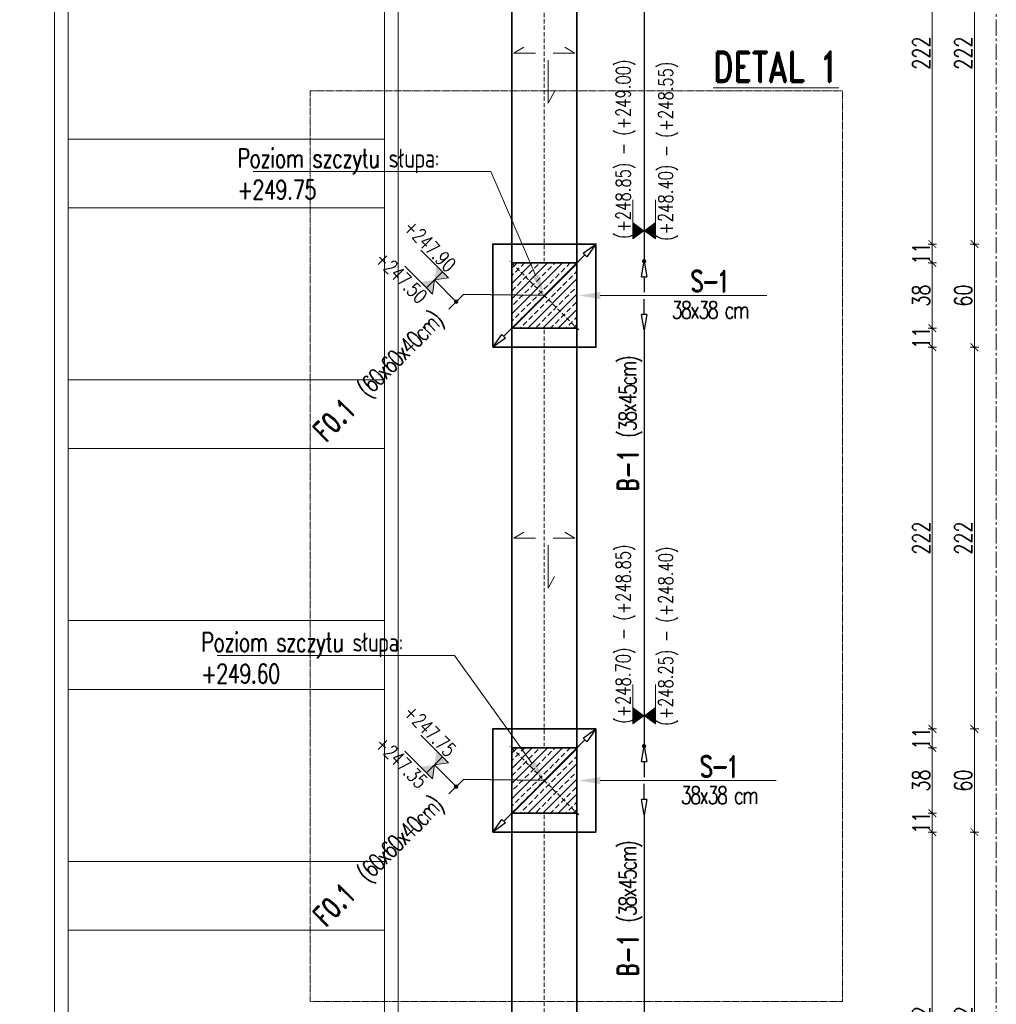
# Model space of a CAD drawing. Header units: millimetres. Extents: x -8 to 14965326, y -810 to 11054951.
# Tile 19 of 72: x 7505914 to 7506482, y 5555879 to 5556452. Entities that reach past the tile are written whole.
import ezdxf
from ezdxf import colors
from ezdxf.entities.mleader import LeaderData, LeaderLine
from ezdxf.math import Vec2, Vec3

# ---------------------------------------------------------------- set-up
doc = ezdxf.new("R2010")
doc.units = ezdxf.units.MM
doc.header["$LTSCALE"] = 0.5
doc.header["$MEASUREMENT"] = 0
doc.linetypes.add('CENTER2', pattern=[1.125, 0.75, -0.125, 0.125, -0.125])
doc.linetypes.add('KRESKOWA', pattern=[0.75, 0.5, -0.25])
doc.layers.get('0').update_dxf_attribs({"linetype": 'CONTINUOUS', "lineweight": 13})
doc.layers.get('Defpoints').update_dxf_attribs({"linetype": 'CONTINUOUS'})
for name, color, linetype, lineweight in [('_K_pozycje', 1, 'CONTINUOUS', 5), ('K_Cienkie przerywane', 252, 'KRESKOWA', 9), ('K_Fundamenty - przekrój', 40, 'CONTINUOUS', 35), ('K_Kreskowanie', 253, 'CONTINUOUS', 5), ('K_Opis', 7, 'CONTINUOUS', 9), ('K_Ściany - przekrój', 7, 'CONTINUOUS', 35), ('tkd_obszary_wykazu', 14, 'CENTER2', 9), ('tkd_wym', 1, 'CONTINUOUS', 5)]:
    doc.layers.add(name, color=color, linetype=linetype, lineweight=lineweight)
doc.styles.add('___K_OPIS_ROMAND', font='romand.shx', dxfattribs={"width": 0.75})
doc.styles.add('___K_OPIS_SIMPLEX', font='simplex.shx', dxfattribs={"width": 0.75})
doc.styles.add('tkd_txt0', font='simplex.shx', dxfattribs={"width": 0.75})
doc.dimstyles.new('opisy_wieńce', dxfattribs={"dimscale": 0.6, "dimtxt": 20, "dimasz": 25, "dimexe": 10, "dimexo": 50, "dimgap": 10, "dimtad": 0, "dimdec": 1, "dimrnd": 0.05, "dimzin": 9, "dimdsep": 46, "dimtxsty": '___K_OPIS_ROMAND', "dimblk1": 'CLOSEDBLANK', "dimblk2": 'CLOSEDBLANK', "dimsah": 1, "dimcen": 0, "dimdle": 10, "dimse1": 1, "dimse2": 1, "dimclrd": 1, "dimclre": 256, "dimclrt": 50, "dimazin": 2, "dimtm": 1e-09, "dimtfac": 1, "dimtdec": 1, "dimtmove": 2, "dimatfit": 3, "dimfxl": 1, "dimtolj": 1, "dimtzin": 0, "dimarcsym": 0})
doc.dimstyles.new('tkd_1-50cm[cm]', dxfattribs={"dimtxt": 10, "dimasz": 2.5, "dimexe": 0, "dimexo": 10, "dimgap": 1.5, "dimtad": 1, "dimdec": 1, "dimrnd": 0.5, "dimdsep": 46, "dimtxsty": 'tkd_txt0', "dimblk": 'tkd_dim_arrow', "dimcen": 0, "dimclrd": 1, "dimclre": 256, "dimclrt": 7, "dimaunit": 1, "dimadec": 0, "dimazin": 0, "dimtfac": 0.009091, "dimtdec": 1, "dimtix": 1, "dimtmove": 1, "dimatfit": 3, "dimldrblk": 'DOTSMALL', "dimfxl": 1, "dimfxlon": 1, "dimtvp": 0.02, "dimtolj": 1, "dimtzin": 9, "dimlwd": -1, "dimarcsym": 0})

# ---------------------------------------------------------------- blocks, each defined once
blk = doc.blocks.new('_ClosedBlank')
at = {"color": 0, "linetype": 'ByBlock', "lineweight": -2}
for p, q in [((-1, 0.167), (0, 0)), ((-1, 0.167), (-1, -0.167)), ((0, 0), (-1, -0.167))]:
    blk.add_line(p, q, dxfattribs=at)
blk = doc.blocks.new('*D183')
at = {"layer": '_K_pozycje', "color": 1, "lineweight": -2, "transparency": 16777216}
for p, q in [((7506242.75, 5556314.69), (7506195.48, 5556267.42)), ((7506172.07, 5556291.75), (7506163.58, 5556283.26)), ((7506219.11, 5556291.06), (7506172.07, 5556291.75))]:
    blk.add_line(p, q, dxfattribs=at)
at = {"layer": 'Defpoints', "color": 0, "transparency": 16777216}
for p in [(7506249.11, 5556321.06), (7506189.11, 5556261.06), (7506189.11, 5556261.06)]:
    blk.add_point(p, dxfattribs=at)
at = {"layer": '_K_pozycje', "color": 1, "lineweight": -2, "transparency": 16777216, "xscale": 9, "yscale": 9, "zscale": 9}
for p, rotation in [((7506249.11, 5556321.06), 44.99999988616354), ((7506189.11, 5556261.06), 224.9999998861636)]:
    blk.add_blockref('_ClosedBlank', p, dxfattribs=dict(at, rotation=rotation))
at = {"layer": '_K_pozycje', "color": 50, "transparency": 16777216, "insert": (7506123.55, 5556243.23), "char_height": 12, "attachment_point": 5, "rotation": 45, "style": '___K_OPIS_ROMAND'}
blk.add_mtext('\\A1;F0.1{\\fArial|b0|i0|c238|p34;\\H0.87497x;\\C242;   \\Fsimplex|c238;\\H0.95241x;\\T0.8;(60x60x40cm)}', dxfattribs=at)
blk = doc.blocks.new('*U40')
at = {"layer": 'K_Opis'}
h = blk.add_hatch(color=1, dxfattribs=at)
edge = h.paths.add_edge_path()
edge.add_arc((0, 0), 0.036, 360, 720)
at = {"layer": 'K_Opis', "color": 1}
blk.add_line((0, 0.511), (0, 0), dxfattribs=at)
at = {"layer": 'K_Opis'}
for points in [[(-0.188, 0.511), (-0.188, 1.022)], [(0.188, 0.511), (0.188, 1.022)], [(-0.188, 0.511), (0, 0.511), (-0.188, 0.369), (-0.188, 0.511)], [(0.188, 0.511), (0, 0.511), (0.188, 0.369), (0.188, 0.511)]]:
    blk.add_lwpolyline(points, dxfattribs=at)
for points in [[(-0.188, 0.652), (-0.188, 0.511), (0, 0.511)], [(-0.188, 0.369), (-0.188, 0.511), (0, 0.511)], [(0.188, 0.652), (0.188, 0.511), (0, 0.511)], [(0.188, 0.369), (0.188, 0.511), (0, 0.511)]]:
    blk.add_solid(points, dxfattribs=at)
at = {"layer": 'K_Opis', "style": '___K_OPIS_SIMPLEX', "width": 0.75, "flags": 8}
for tag, p in [('góra', (-0.227, 0.383)), ('dół', (0.48, 0.383))]:
    blk.add_attdef(tag, p, '', height=0.24, rotation=90, dxfattribs=at)
blk = doc.blocks.new('*D184')
at = {"layer": '_K_pozycje', "color": 1, "lineweight": -2, "transparency": 16777216}
for p, q in [((7506242.75, 5556032.69), (7506195.48, 5555985.42)), ((7506172.07, 5556009.75), (7506163.58, 5556001.26)), ((7506219.11, 5556009.06), (7506172.07, 5556009.75))]:
    blk.add_line(p, q, dxfattribs=at)
at = {"layer": 'Defpoints', "color": 0, "transparency": 16777216}
for p in [(7506249.11, 5556039.06), (7506189.11, 5555979.06), (7506189.11, 5555979.06)]:
    blk.add_point(p, dxfattribs=at)
at = {"layer": '_K_pozycje', "color": 1, "lineweight": -2, "transparency": 16777216, "xscale": 9, "yscale": 9, "zscale": 9}
for p, rotation in [((7506249.11, 5556039.06), 44.99999988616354), ((7506189.11, 5555979.06), 224.9999998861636)]:
    blk.add_blockref('_ClosedBlank', p, dxfattribs=dict(at, rotation=rotation))
at = {"layer": '_K_pozycje', "color": 50, "transparency": 16777216, "insert": (7506123.55, 5555961.23), "char_height": 12, "attachment_point": 5, "rotation": 45, "style": '___K_OPIS_ROMAND'}
blk.add_mtext('\\A1;F0.1{\\fArial|b0|i0|c238|p34;\\H0.87497x;\\C242;   \\Fsimplex|c238;\\H0.95241x;\\T0.8;(60x60x40cm)}', dxfattribs=at)
blk = doc.blocks.new('*D216')
at = {"layer": '_K_pozycje', "color": 1, "lineweight": -2, "transparency": 16777216}
for p, q in [((7506277.16, 5555998.06), (7506277.16, 5556007.06)), ((7506277.16, 5555989.06), (7506277.16, 5555747.06)), ((7506277.16, 5555738.06), (7506277.16, 5555729.06))]:
    blk.add_line(p, q, dxfattribs=at)
at = {"layer": 'Defpoints', "color": 0, "transparency": 16777216}
for p in [(7506239.11, 5555989.06), (7506239.11, 5555747.06), (7506277.16, 5555747.06)]:
    blk.add_point(p, dxfattribs=at)
at = {"layer": '_K_pozycje', "color": 1, "lineweight": -2, "transparency": 16777216, "xscale": 9, "yscale": 9, "zscale": 9}
for p, rotation in [((7506277.16, 5555989.06), 270), ((7506277.16, 5555747.06), 90)]:
    blk.add_blockref('_ClosedBlank', p, dxfattribs=dict(at, rotation=rotation))
at = {"layer": '_K_pozycje', "color": 50, "transparency": 16777216, "insert": (7506269.3, 5555934.38), "char_height": 12, "attachment_point": 5, "rotation": 90, "style": '___K_OPIS_ROMAND'}
blk.add_mtext('\\A1;B-1 {\\Fsimplex|c238;\\H0.83333x;\\T0.8;\\C242;(38x45cm)}', dxfattribs=at)
blk = doc.blocks.new('*D217')
at = {"layer": '_K_pozycje', "color": 1, "lineweight": -2, "transparency": 16777216}
for p, q in [((7506277.16, 5556280.06), (7506277.16, 5556289.06)), ((7506277.16, 5556271.06), (7506277.16, 5556029.06)), ((7506277.16, 5556020.06), (7506277.16, 5556011.06))]:
    blk.add_line(p, q, dxfattribs=at)
at = {"layer": 'Defpoints', "color": 0, "transparency": 16777216}
for p in [(7506239.11, 5556271.06), (7506239.11, 5556029.06), (7506277.16, 5556029.06)]:
    blk.add_point(p, dxfattribs=at)
at = {"layer": '_K_pozycje', "color": 1, "lineweight": -2, "transparency": 16777216, "xscale": 9, "yscale": 9, "zscale": 9}
for p, rotation in [((7506277.16, 5556271.06), 270), ((7506277.16, 5556029.06), 90)]:
    blk.add_blockref('_ClosedBlank', p, dxfattribs=dict(at, rotation=rotation))
at = {"layer": '_K_pozycje', "color": 50, "transparency": 16777216, "insert": (7506269.3, 5556216.38), "char_height": 12, "attachment_point": 5, "rotation": 90, "style": '___K_OPIS_ROMAND'}
blk.add_mtext('\\A1;B-1 {\\Fsimplex|c238;\\H0.83333x;\\T0.8;\\C242;(38x45cm)}', dxfattribs=at)
blk = doc.blocks.new('*U39')
at = {"layer": 'K_Opis'}
h = blk.add_hatch(color=1, dxfattribs=at)
edge = h.paths.add_edge_path()
edge.add_arc((0, 0), 0.036, 0, 360, ccw=False)
at = {"layer": 'K_Opis', "color": 1}
blk.add_line((0, -0.511), (0, 0), dxfattribs=at)
at = {"layer": 'K_Opis'}
for points in [[(-0.188, -0.511), (0, -0.511), (-0.188, -0.369), (-0.188, -0.511)], [(0.188, -0.511), (0, -0.511), (0.188, -0.369), (0.188, -0.511)], [(-0.188, -0.511), (-0.188, -1.022)], [(0.188, -0.511), (0.188, -1.022)]]:
    blk.add_lwpolyline(points, dxfattribs=at)
for points in [[(-0.188, -0.369), (-0.188, -0.511), (0, -0.511)], [(0.188, -0.369), (0.188, -0.511), (0, -0.511)], [(-0.188, -0.652), (-0.188, -0.511), (0, -0.511)], [(0.188, -0.652), (0.188, -0.511), (0, -0.511)]]:
    blk.add_solid(points, dxfattribs=at)
at = {"layer": 'K_Opis', "style": '___K_OPIS_SIMPLEX', "width": 0.75, "flags": 8}
for tag, p in [('dół', (0.48, -0.777)), ('góra', (-0.227, -0.923))]:
    blk.add_attdef(tag, p, '', height=0.24, rotation=90, dxfattribs=at)
blk = doc.blocks.new('*D218')
at = {"layer": '_K_pozycje', "color": 1, "lineweight": -2, "transparency": 16777216}
for p, q in [((7506277.16, 5556562.06), (7506277.16, 5556571.06)), ((7506277.16, 5556553.06), (7506277.16, 5556311.06)), ((7506277.16, 5556302.06), (7506277.16, 5556293.06))]:
    blk.add_line(p, q, dxfattribs=at)
at = {"layer": 'Defpoints', "color": 0, "transparency": 16777216}
for p in [(7506239.11, 5556553.06), (7506239.11, 5556311.06), (7506277.16, 5556311.06)]:
    blk.add_point(p, dxfattribs=at)
at = {"layer": '_K_pozycje', "color": 1, "lineweight": -2, "transparency": 16777216, "xscale": 9, "yscale": 9, "zscale": 9}
for p, rotation in [((7506277.16, 5556553.06), 270), ((7506277.16, 5556311.06), 90)]:
    blk.add_blockref('_ClosedBlank', p, dxfattribs=dict(at, rotation=rotation))
at = {"layer": '_K_pozycje', "color": 50, "transparency": 16777216, "insert": (7506269.3, 5556498.38), "char_height": 12, "attachment_point": 5, "rotation": 90, "style": '___K_OPIS_ROMAND'}
blk.add_mtext('\\A1;B-1 {\\Fsimplex|c238;\\H0.83333x;\\T0.8;\\C242;(38x45cm)}', dxfattribs=at)
blk = doc.blocks.new('tkd_dim_arrow')
for p, q in [((-1, 0), (1, 0)), ((0, -1), (0, 1))]:
    blk.add_line(p, q)
at = {"const_width": 0.2}
blk.add_lwpolyline([(-0.9, -0.9), (0.9, 0.9)], dxfattribs=at)
blk = doc.blocks.new('*D282')
at = {"layer": 'Defpoints', "color": 0, "transparency": 16777216}
for p in [(7506249.11, 5556543.06), (7506249.11, 5556321.06), (7506469.31, 5556321.06)]:
    blk.add_point(p, dxfattribs=at)
at = {"layer": 'tkd_wym', "lineweight": -2, "transparency": 16777216}
for p, q in [((7506468.31, 5556543.06), (7506469.31, 5556543.06)), ((7506468.31, 5556321.06), (7506469.31, 5556321.06))]:
    blk.add_line(p, q, dxfattribs=at)
at = {"layer": 'tkd_wym', "color": 1, "transparency": 16777216}
blk.add_line((7506469.31, 5556540.56), (7506469.31, 5556323.56), dxfattribs=at)
at = {"layer": 'tkd_wym', "color": 1, "transparency": 16777216, "xscale": 2.5, "yscale": 2.5, "zscale": 2.5}
for p, rotation in [((7506469.31, 5556543.06), 90), ((7506469.31, 5556321.06), 270)]:
    blk.add_blockref('tkd_dim_arrow', p, dxfattribs=dict(at, rotation=rotation))
at = {"layer": 'tkd_wym', "color": 7, "transparency": 16777216, "insert": (7506462.81, 5556432.06), "char_height": 10, "attachment_point": 5, "rotation": 90, "style": 'tkd_txt0'}
blk.add_mtext('\\A1;222', dxfattribs=at)
blk = doc.blocks.new('_DotSmall')
blk = doc.blocks.new('*D283')
at = {"layer": 'Defpoints', "color": 0, "transparency": 16777216}
for p in [(7506249.11, 5556321.06), (7506249.11, 5556261.06), (7506469.31, 5556261.06)]:
    blk.add_point(p, dxfattribs=at)
at = {"layer": 'tkd_wym', "lineweight": -2, "transparency": 16777216}
for p, q in [((7506468.31, 5556321.06), (7506469.31, 5556321.06)), ((7506468.31, 5556261.06), (7506469.31, 5556261.06))]:
    blk.add_line(p, q, dxfattribs=at)
at = {"layer": 'tkd_wym', "color": 1, "transparency": 16777216}
blk.add_line((7506469.31, 5556318.56), (7506469.31, 5556263.56), dxfattribs=at)
at = {"layer": 'tkd_wym', "color": 1, "transparency": 16777216, "xscale": 2.5, "yscale": 2.5, "zscale": 2.5}
for p, rotation in [((7506469.31, 5556321.06), 90), ((7506469.31, 5556261.06), 270)]:
    blk.add_blockref('tkd_dim_arrow', p, dxfattribs=dict(at, rotation=rotation))
at = {"layer": 'tkd_wym', "color": 7, "transparency": 16777216, "insert": (7506462.81, 5556291.06), "char_height": 10, "attachment_point": 5, "rotation": 90, "style": 'tkd_txt0'}
blk.add_mtext('\\A1;60', dxfattribs=at)
blk = doc.blocks.new('*D284')
at = {"layer": 'Defpoints', "color": 0, "transparency": 16777216}
for p in [(7506249.11, 5556261.06), (7506249.11, 5556039.06), (7506469.31, 5556039.06)]:
    blk.add_point(p, dxfattribs=at)
at = {"layer": 'tkd_wym', "lineweight": -2, "transparency": 16777216}
for p, q in [((7506468.31, 5556261.06), (7506469.31, 5556261.06)), ((7506468.31, 5556039.06), (7506469.31, 5556039.06))]:
    blk.add_line(p, q, dxfattribs=at)
at = {"layer": 'tkd_wym', "color": 1, "transparency": 16777216}
blk.add_line((7506469.31, 5556258.56), (7506469.31, 5556041.56), dxfattribs=at)
at = {"layer": 'tkd_wym', "color": 1, "transparency": 16777216, "xscale": 2.5, "yscale": 2.5, "zscale": 2.5}
for p, rotation in [((7506469.31, 5556261.06), 90), ((7506469.31, 5556039.06), 270)]:
    blk.add_blockref('tkd_dim_arrow', p, dxfattribs=dict(at, rotation=rotation))
at = {"layer": 'tkd_wym', "color": 7, "transparency": 16777216, "insert": (7506462.81, 5556150.06), "char_height": 10, "attachment_point": 5, "rotation": 90, "style": 'tkd_txt0'}
blk.add_mtext('\\A1;222', dxfattribs=at)
blk = doc.blocks.new('*D285')
at = {"layer": 'Defpoints', "color": 0, "transparency": 16777216}
for p in [(7506249.11, 5556039.06), (7506249.11, 5555979.06), (7506469.31, 5555979.06)]:
    blk.add_point(p, dxfattribs=at)
at = {"layer": 'tkd_wym', "lineweight": -2, "transparency": 16777216}
for p, q in [((7506468.31, 5556039.06), (7506469.31, 5556039.06)), ((7506468.31, 5555979.06), (7506469.31, 5555979.06))]:
    blk.add_line(p, q, dxfattribs=at)
at = {"layer": 'tkd_wym', "color": 1, "transparency": 16777216}
blk.add_line((7506469.31, 5556036.56), (7506469.31, 5555981.56), dxfattribs=at)
at = {"layer": 'tkd_wym', "color": 1, "transparency": 16777216, "xscale": 2.5, "yscale": 2.5, "zscale": 2.5}
for p, rotation in [((7506469.31, 5556039.06), 90), ((7506469.31, 5555979.06), 270)]:
    blk.add_blockref('tkd_dim_arrow', p, dxfattribs=dict(at, rotation=rotation))
at = {"layer": 'tkd_wym', "color": 7, "transparency": 16777216, "insert": (7506462.81, 5556009.06), "char_height": 10, "attachment_point": 5, "rotation": 90, "style": 'tkd_txt0'}
blk.add_mtext('\\A1;60', dxfattribs=at)
blk = doc.blocks.new('*D286')
at = {"layer": 'Defpoints', "color": 0, "transparency": 16777216}
for p in [(7506249.11, 5555979.06), (7506249.11, 5555757.06), (7506469.31, 5555757.06)]:
    blk.add_point(p, dxfattribs=at)
at = {"layer": 'tkd_wym', "lineweight": -2, "transparency": 16777216}
for p, q in [((7506468.31, 5555979.06), (7506469.31, 5555979.06)), ((7506468.31, 5555757.06), (7506469.31, 5555757.06))]:
    blk.add_line(p, q, dxfattribs=at)
at = {"layer": 'tkd_wym', "color": 1, "transparency": 16777216}
blk.add_line((7506469.31, 5555976.56), (7506469.31, 5555759.56), dxfattribs=at)
at = {"layer": 'tkd_wym', "color": 1, "transparency": 16777216, "xscale": 2.5, "yscale": 2.5, "zscale": 2.5}
for p, rotation in [((7506469.31, 5555979.06), 90), ((7506469.31, 5555757.06), 270)]:
    blk.add_blockref('tkd_dim_arrow', p, dxfattribs=dict(at, rotation=rotation))
at = {"layer": 'tkd_wym', "color": 7, "transparency": 16777216, "insert": (7506462.81, 5555868.06), "char_height": 10, "attachment_point": 5, "rotation": 90, "style": 'tkd_txt0'}
blk.add_mtext('\\A1;222', dxfattribs=at)
blk = doc.blocks.new('*D423')
at = {"layer": 'Defpoints', "color": 0, "transparency": 16777216}
for p in [(7506229.99, 5556543.06), (7506229.99, 5556321.06), (7506444.83, 5556321.06)]:
    blk.add_point(p, dxfattribs=at)
at = {"layer": 'tkd_wym', "lineweight": -2, "transparency": 16777216}
for p, q in [((7506443.83, 5556543.06), (7506444.83, 5556543.06)), ((7506443.83, 5556321.06), (7506444.83, 5556321.06))]:
    blk.add_line(p, q, dxfattribs=at)
at = {"layer": 'tkd_wym', "color": 1, "transparency": 16777216}
blk.add_line((7506444.83, 5556540.56), (7506444.83, 5556323.56), dxfattribs=at)
at = {"layer": 'tkd_wym', "color": 1, "transparency": 16777216, "xscale": 2.5, "yscale": 2.5, "zscale": 2.5}
for p, rotation in [((7506444.83, 5556543.06), 90), ((7506444.83, 5556321.06), 270)]:
    blk.add_blockref('tkd_dim_arrow', p, dxfattribs=dict(at, rotation=rotation))
at = {"layer": 'tkd_wym', "color": 7, "transparency": 16777216, "insert": (7506438.33, 5556432.06), "char_height": 10, "attachment_point": 5, "rotation": 90, "style": 'tkd_txt0'}
blk.add_mtext('\\A1;222', dxfattribs=at)
blk = doc.blocks.new('*D424')
at = {"layer": 'Defpoints', "color": 0, "transparency": 16777216}
for p in [(7506229.99, 5556321.06), (7506229.99, 5556310.06), (7506444.83, 5556310.06)]:
    blk.add_point(p, dxfattribs=at)
at = {"layer": 'tkd_wym', "lineweight": -2, "transparency": 16777216}
for p, q in [((7506443.83, 5556321.06), (7506444.83, 5556321.06)), ((7506443.83, 5556310.06), (7506444.83, 5556310.06))]:
    blk.add_line(p, q, dxfattribs=at)
at = {"layer": 'tkd_wym', "color": 1, "transparency": 16777216}
blk.add_line((7506444.83, 5556318.56), (7506444.83, 5556312.56), dxfattribs=at)
at = {"layer": 'tkd_wym', "color": 1, "transparency": 16777216, "xscale": 2.5, "yscale": 2.5, "zscale": 2.5}
for p, rotation in [((7506444.83, 5556321.06), 90), ((7506444.83, 5556310.06), 270)]:
    blk.add_blockref('tkd_dim_arrow', p, dxfattribs=dict(at, rotation=rotation))
at = {"layer": 'tkd_wym', "color": 7, "transparency": 16777216, "insert": (7506438.33, 5556315.56), "char_height": 10, "attachment_point": 5, "rotation": 90, "style": 'tkd_txt0'}
blk.add_mtext('\\A1;11', dxfattribs=at)
blk = doc.blocks.new('*D425')
at = {"layer": 'Defpoints', "color": 0, "transparency": 16777216}
for p in [(7506229.99, 5556310.06), (7506229.99, 5556272.06), (7506444.83, 5556272.06)]:
    blk.add_point(p, dxfattribs=at)
at = {"layer": 'tkd_wym', "lineweight": -2, "transparency": 16777216}
for p, q in [((7506443.83, 5556310.06), (7506444.83, 5556310.06)), ((7506443.83, 5556272.06), (7506444.83, 5556272.06))]:
    blk.add_line(p, q, dxfattribs=at)
at = {"layer": 'tkd_wym', "color": 1, "transparency": 16777216}
blk.add_line((7506444.83, 5556307.56), (7506444.83, 5556274.56), dxfattribs=at)
at = {"layer": 'tkd_wym', "color": 1, "transparency": 16777216, "xscale": 2.5, "yscale": 2.5, "zscale": 2.5}
for p, rotation in [((7506444.83, 5556310.06), 90), ((7506444.83, 5556272.06), 270)]:
    blk.add_blockref('tkd_dim_arrow', p, dxfattribs=dict(at, rotation=rotation))
at = {"layer": 'tkd_wym', "color": 7, "transparency": 16777216, "insert": (7506438.33, 5556291.06), "char_height": 10, "attachment_point": 5, "rotation": 90, "style": 'tkd_txt0'}
blk.add_mtext('\\A1;38', dxfattribs=at)
blk = doc.blocks.new('*D426')
at = {"layer": 'Defpoints', "color": 0, "transparency": 16777216}
for p in [(7506229.99, 5556272.06), (7506229.99, 5556261.06), (7506444.83, 5556261.06)]:
    blk.add_point(p, dxfattribs=at)
at = {"layer": 'tkd_wym', "lineweight": -2, "transparency": 16777216}
for p, q in [((7506443.83, 5556272.06), (7506444.83, 5556272.06)), ((7506443.83, 5556261.06), (7506444.83, 5556261.06))]:
    blk.add_line(p, q, dxfattribs=at)
at = {"layer": 'tkd_wym', "color": 1, "transparency": 16777216}
blk.add_line((7506444.83, 5556269.56), (7506444.83, 5556263.56), dxfattribs=at)
at = {"layer": 'tkd_wym', "color": 1, "transparency": 16777216, "xscale": 2.5, "yscale": 2.5, "zscale": 2.5}
for p, rotation in [((7506444.83, 5556272.06), 90), ((7506444.83, 5556261.06), 270)]:
    blk.add_blockref('tkd_dim_arrow', p, dxfattribs=dict(at, rotation=rotation))
at = {"layer": 'tkd_wym', "color": 7, "transparency": 16777216, "insert": (7506438.33, 5556266.56), "char_height": 10, "attachment_point": 5, "rotation": 90, "style": 'tkd_txt0'}
blk.add_mtext('\\A1;11', dxfattribs=at)
blk = doc.blocks.new('*D427')
at = {"layer": 'Defpoints', "color": 0, "transparency": 16777216}
for p in [(7506229.99, 5556261.06), (7506229.99, 5556039.06), (7506444.83, 5556039.06)]:
    blk.add_point(p, dxfattribs=at)
at = {"layer": 'tkd_wym', "lineweight": -2, "transparency": 16777216}
for p, q in [((7506443.83, 5556261.06), (7506444.83, 5556261.06)), ((7506443.83, 5556039.06), (7506444.83, 5556039.06))]:
    blk.add_line(p, q, dxfattribs=at)
at = {"layer": 'tkd_wym', "color": 1, "transparency": 16777216}
blk.add_line((7506444.83, 5556258.56), (7506444.83, 5556041.56), dxfattribs=at)
at = {"layer": 'tkd_wym', "color": 1, "transparency": 16777216, "xscale": 2.5, "yscale": 2.5, "zscale": 2.5}
for p, rotation in [((7506444.83, 5556261.06), 90), ((7506444.83, 5556039.06), 270)]:
    blk.add_blockref('tkd_dim_arrow', p, dxfattribs=dict(at, rotation=rotation))
at = {"layer": 'tkd_wym', "color": 7, "transparency": 16777216, "insert": (7506438.33, 5556150.06), "char_height": 10, "attachment_point": 5, "rotation": 90, "style": 'tkd_txt0'}
blk.add_mtext('\\A1;222', dxfattribs=at)
blk = doc.blocks.new('*D428')
at = {"layer": 'Defpoints', "color": 0, "transparency": 16777216}
for p in [(7506229.99, 5556039.06), (7506230.78, 5556028.06), (7506444.83, 5556028.06)]:
    blk.add_point(p, dxfattribs=at)
at = {"layer": 'tkd_wym', "lineweight": -2, "transparency": 16777216}
for p, q in [((7506443.83, 5556039.06), (7506444.83, 5556039.06)), ((7506443.83, 5556028.06), (7506444.83, 5556028.06))]:
    blk.add_line(p, q, dxfattribs=at)
at = {"layer": 'tkd_wym', "color": 1, "transparency": 16777216}
blk.add_line((7506444.83, 5556036.56), (7506444.83, 5556030.56), dxfattribs=at)
at = {"layer": 'tkd_wym', "color": 1, "transparency": 16777216, "xscale": 2.5, "yscale": 2.5, "zscale": 2.5}
for p, rotation in [((7506444.83, 5556039.06), 90), ((7506444.83, 5556028.06), 270)]:
    blk.add_blockref('tkd_dim_arrow', p, dxfattribs=dict(at, rotation=rotation))
at = {"layer": 'tkd_wym', "color": 7, "transparency": 16777216, "insert": (7506438.33, 5556033.56), "char_height": 10, "attachment_point": 5, "rotation": 90, "style": 'tkd_txt0'}
blk.add_mtext('\\A1;11', dxfattribs=at)
blk = doc.blocks.new('*D429')
at = {"layer": 'Defpoints', "color": 0, "transparency": 16777216}
for p in [(7506230.78, 5556028.06), (7506228.88, 5555990.06), (7506444.83, 5555990.06)]:
    blk.add_point(p, dxfattribs=at)
at = {"layer": 'tkd_wym', "lineweight": -2, "transparency": 16777216}
for p, q in [((7506443.83, 5556028.06), (7506444.83, 5556028.06)), ((7506443.83, 5555990.06), (7506444.83, 5555990.06))]:
    blk.add_line(p, q, dxfattribs=at)
at = {"layer": 'tkd_wym', "color": 1, "transparency": 16777216}
blk.add_line((7506444.83, 5556025.56), (7506444.83, 5555992.56), dxfattribs=at)
at = {"layer": 'tkd_wym', "color": 1, "transparency": 16777216, "xscale": 2.5, "yscale": 2.5, "zscale": 2.5}
for p, rotation in [((7506444.83, 5556028.06), 90), ((7506444.83, 5555990.06), 270)]:
    blk.add_blockref('tkd_dim_arrow', p, dxfattribs=dict(at, rotation=rotation))
at = {"layer": 'tkd_wym', "color": 7, "transparency": 16777216, "insert": (7506438.33, 5556009.06), "char_height": 10, "attachment_point": 5, "rotation": 90, "style": 'tkd_txt0'}
blk.add_mtext('\\A1;38', dxfattribs=at)
blk = doc.blocks.new('*D430')
at = {"layer": 'Defpoints', "color": 0, "transparency": 16777216}
for p in [(7506228.88, 5555990.06), (7506230.84, 5555979.06), (7506444.83, 5555979.06)]:
    blk.add_point(p, dxfattribs=at)
at = {"layer": 'tkd_wym', "lineweight": -2, "transparency": 16777216}
for p, q in [((7506443.83, 5555990.06), (7506444.83, 5555990.06)), ((7506443.83, 5555979.06), (7506444.83, 5555979.06))]:
    blk.add_line(p, q, dxfattribs=at)
at = {"layer": 'tkd_wym', "color": 1, "transparency": 16777216}
blk.add_line((7506444.83, 5555987.56), (7506444.83, 5555981.56), dxfattribs=at)
at = {"layer": 'tkd_wym', "color": 1, "transparency": 16777216, "xscale": 2.5, "yscale": 2.5, "zscale": 2.5}
for p, rotation in [((7506444.83, 5555990.06), 90), ((7506444.83, 5555979.06), 270)]:
    blk.add_blockref('tkd_dim_arrow', p, dxfattribs=dict(at, rotation=rotation))
at = {"layer": 'tkd_wym', "color": 7, "transparency": 16777216, "insert": (7506438.33, 5555984.56), "char_height": 10, "attachment_point": 5, "rotation": 90, "style": 'tkd_txt0'}
blk.add_mtext('\\A1;11', dxfattribs=at)
blk = doc.blocks.new('*D431')
at = {"layer": 'Defpoints', "color": 0, "transparency": 16777216}
for p in [(7506230.84, 5555979.06), (7506226.35, 5555757.06), (7506444.83, 5555757.06)]:
    blk.add_point(p, dxfattribs=at)
at = {"layer": 'tkd_wym', "lineweight": -2, "transparency": 16777216}
for p, q in [((7506443.83, 5555979.06), (7506444.83, 5555979.06)), ((7506443.83, 5555757.06), (7506444.83, 5555757.06))]:
    blk.add_line(p, q, dxfattribs=at)
at = {"layer": 'tkd_wym', "color": 1, "transparency": 16777216}
blk.add_line((7506444.83, 5555976.56), (7506444.83, 5555759.56), dxfattribs=at)
at = {"layer": 'tkd_wym', "color": 1, "transparency": 16777216, "xscale": 2.5, "yscale": 2.5, "zscale": 2.5}
for p, rotation in [((7506444.83, 5555979.06), 90), ((7506444.83, 5555757.06), 270)]:
    blk.add_blockref('tkd_dim_arrow', p, dxfattribs=dict(at, rotation=rotation))
at = {"layer": 'tkd_wym', "color": 7, "transparency": 16777216, "insert": (7506438.33, 5555868.06), "char_height": 10, "attachment_point": 5, "rotation": 90, "style": 'tkd_txt0'}
blk.add_mtext('\\A1;222', dxfattribs=at)

msp = doc.modelspace()

# ---------------------------------------------------------------- hatches: boundary and pattern name
at = {"layer": 'K_Kreskowanie'}
h = msp.add_hatch(dxfattribs=at)
h.set_pattern_fill('ANSI33', color=256, scale=25)
h.set_pattern_definition([(45, (2327.7154, -2014.1795), (-4.4194173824, 4.4194173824), []), (45, (2332.135, -2014.1795), (-4.4194173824, 4.4194173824), [3.125, -1.5625])])
h.paths.add_polyline_path([(7506200.1116, 5556272.0558), (7506238.1116, 5556272.0558), (7506238.1116, 5556310.0558), (7506200.1116, 5556310.0558)])
h = msp.add_hatch(dxfattribs=at)
h.set_pattern_fill('ANSI33', color=256, scale=25)
h.set_pattern_definition([(45, (2327.7154, -2296.1795), (-4.4194173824, 4.4194173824), []), (45, (2332.135, -2296.1795), (-4.4194173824, 4.4194173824), [3.125, -1.5625])])
h.paths.add_polyline_path([(7506200.1116, 5555990.0558), (7506238.1116, 5555990.0558), (7506238.1116, 5556028.0558), (7506200.1116, 5556028.0558)])

# ---------------------------------------------------------------- linework, layer by layer
at = {"layer": 'K_Cienkie przerywane', "linetype": 'KRESKOWA', "ltscale": 10}
for p, q in [((7506219.1116, 5556553.0558), (7506219.1116, 5556311.0558)), ((7506239.1116, 5556311.0558), (7506199.1116, 5556271.0558)), ((7506239.1116, 5556271.0558), (7506199.1116, 5556311.0558)), ((7506219.1116, 5556271.0558), (7506219.1116, 5556029.0558)), ((7506239.1116, 5556029.0558), (7506199.1116, 5555989.0558)), ((7506239.1116, 5555989.0558), (7506199.1116, 5556029.0558)), ((7506219.1116, 5555989.0558), (7506219.1116, 5555747.0558))]:
    msp.add_line(p, q, dxfattribs=at)
at = {"layer": 'K_Cienkie przerywane', "ltscale": 2}
msp.add_lwpolyline([(7506082.9179, 5556410.1939), (7506392.5528, 5556410.1939), (7506392.5528, 5555880.6373), (7506082.9179, 5555880.6373)], close=True, dxfattribs=at)
at = {"layer": 'K_Fundamenty - przekrój'}
for points in [[(7506189.1116, 5556261.0557), (7506189.1116, 5556321.0557), (7506249.1116, 5556321.0557), (7506249.1116, 5556261.0557)], [(7506189.1116, 5555979.0557), (7506189.1116, 5556039.0557), (7506249.1116, 5556039.0557), (7506249.1116, 5555979.0557)]]:
    msp.add_lwpolyline(points, close=True, dxfattribs=at)
at = {"layer": 'K_Kreskowanie', "color": 253}
for p, q in [((7505942.1116, 5556382.0558), (7506126.1116, 5556382.0558)), ((7505942.1116, 5556342.0558), (7506126.1116, 5556342.0558)), ((7505942.1116, 5556242.0558), (7506126.1116, 5556242.0558)), ((7505942.1116, 5556202.0558), (7506126.1116, 5556202.0558)), ((7505942.1116, 5556102.0558), (7506126.1116, 5556102.0558)), ((7505942.1116, 5556062.0558), (7506126.1116, 5556062.0558)), ((7505942.1116, 5555962.0558), (7506126.1116, 5555962.0558)), ((7505942.1116, 5555922.0558), (7506126.1116, 5555922.0558))]:
    msp.add_line(p, q, dxfattribs=at)
at = {"layer": 'K_Kreskowanie', "color": 253, "flags": 128}
for points in [[(7505934.1116, 5555682.0558), (7505934.1116, 5557182.0558), (7506134.1116, 5557182.0558), (7506134.1116, 5555682.0558)], [(7505942.1116, 5555690.0558), (7505942.1116, 5557174.0558), (7506126.1116, 5557174.0558), (7506126.1116, 5555690.0558)]]:
    msp.add_lwpolyline(points, close=True, dxfattribs=at)
at = {"layer": 'K_Opis'}
for points in [[(7506213.8869, 5556432.0558), (7506201.3484, 5556432.0558), (7506207.1373, 5556435.5392)], [(7506224.3363, 5556432.0558), (7506236.8748, 5556432.0558), (7506231.086, 5556435.5392)], [(7506221.2778, 5556427.9593), (7506221.2778, 5556402.9593), (7506225.0966, 5556409.7997)], [(7506213.8869, 5556150.0558), (7506201.3484, 5556150.0558), (7506207.1373, 5556153.5392)], [(7506224.3363, 5556150.0558), (7506236.8748, 5556150.0558), (7506231.086, 5556153.5392)], [(7506221.2778, 5556145.9593), (7506221.2778, 5556120.9593), (7506225.0966, 5556127.7997)]]:
    msp.add_lwpolyline(points, dxfattribs=at)
at = {"layer": 'K_Ściany - przekrój', "linetype": 'Continuous', "ltscale": 2.5}
for p, q in [((7506200.1116, 5556554.0558), (7506200.1116, 5556310.0558)), ((7506238.1116, 5556554.0558), (7506238.1116, 5556310.0558)), ((7506200.1116, 5556272.0558), (7506200.1116, 5556028.0558)), ((7506238.1116, 5556272.0558), (7506238.1116, 5556028.0558)), ((7506200.1116, 5555990.0558), (7506200.1116, 5555746.0558)), ((7506238.1116, 5555990.0558), (7506238.1116, 5555746.0558))]:
    msp.add_line(p, q, dxfattribs=at)
for points in [[(7506200.1116, 5556310.0558), (7506238.1116, 5556310.0558), (7506238.1116, 5556272.0558), (7506200.1116, 5556272.0558)], [(7506200.1116, 5556028.0558), (7506238.1116, 5556028.0558), (7506238.1116, 5555990.0558), (7506200.1116, 5555990.0558)]]:
    msp.add_lwpolyline(points, close=True, dxfattribs=at)
at = {"layer": 'tkd_obszary_wykazu', "ltscale": 25}
msp.add_lwpolyline([(7503716.8376, 5559109.3854), (7506482.0527, 5559109.3854), (7506482.0527, 5554949.5308), (7503716.8376, 5554949.5308)], close=True, dxfattribs=at)

# ---------------------------------------------------------------- block references
ref = msp.add_blockref('*U39', (7506277.1606, 5556311.0557), dxfattribs=dict(xscale=-35, yscale=35, zscale=35, rotation=180.0000074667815))
ref.add_attrib('góra', '(+248.85) - (+249.00)', (7506269.2039, 5556324.1612), dxfattribs={"layer": 'K_Opis', "height": 8.4, "rotation": 90.000007, "style": '___K_OPIS_SIMPLEX', "width": 0.75, "flags": 8})
ref.add_attrib('dół', '(+248.40) - (+248.55)', (7506293.9432, 5556322.9612), dxfattribs={"layer": 'K_Opis', "height": 8.4, "rotation": 90.000007, "style": '___K_OPIS_SIMPLEX', "width": 0.75, "flags": 8})
ref = msp.add_blockref('*U40', (7506167.8255, 5556287.5062), dxfattribs=dict(xscale=-35, yscale=35, zscale=35, rotation=45.00000736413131))
ref.add_attrib('góra', '+247.90', (7506136.6075, 5556329.9765), dxfattribs={"layer": 'K_Opis', "height": 8.4, "rotation": 315.000007, "style": '___K_OPIS_SIMPLEX', "width": 0.75, "flags": 8})
ref.add_attrib('dół', '+247.50', (7506119.9628, 5556311.6347), dxfattribs={"layer": 'K_Opis', "height": 8.4, "rotation": 315.000007, "style": '___K_OPIS_SIMPLEX', "width": 0.75, "flags": 8})
ref = msp.add_blockref('*U39', (7506277.1606, 5556029.0557), dxfattribs=dict(xscale=-35, yscale=35, zscale=35, rotation=180.0000074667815))
ref.add_attrib('góra', '(+248.70) - (+248.85)', (7506269.2039, 5556042.1612), dxfattribs={"layer": 'K_Opis', "height": 8.4, "rotation": 90.000007, "style": '___K_OPIS_SIMPLEX', "width": 0.75, "flags": 8})
ref.add_attrib('dół', '(+248.25) - (+248.40)', (7506293.9432, 5556040.9612), dxfattribs={"layer": 'K_Opis', "height": 8.4, "rotation": 90.000007, "style": '___K_OPIS_SIMPLEX', "width": 0.75, "flags": 8})
ref = msp.add_blockref('*U40', (7506167.8255, 5556005.5062), dxfattribs=dict(xscale=-35, yscale=35, zscale=35, rotation=45.00000736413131))
ref.add_attrib('góra', '+247.75', (7506136.6075, 5556047.9765), dxfattribs={"layer": 'K_Opis', "height": 8.4, "rotation": 315.000007, "style": '___K_OPIS_SIMPLEX', "width": 0.75, "flags": 8})
ref.add_attrib('dół', '+247.35', (7506119.9628, 5556029.6347), dxfattribs={"layer": 'K_Opis', "height": 8.4, "rotation": 315.000007, "style": '___K_OPIS_SIMPLEX', "width": 0.75, "flags": 8})

# ---------------------------------------------------------------- texts
at = {"layer": 'K_Opis', "insert": (7506353.9191, 5556424.1488), "char_height": 17.5, "attachment_point": 5, "style": '___K_OPIS_ROMAND'}
msp.add_mtext_dynamic_manual_height_columns('{\\L\\C2;DETAL 1}', width=91.860694, gutter_width=12.5, heights=[0], dxfattribs=at)

# ---------------------------------------------------------------- dimensions: what is measured, and where the dimension line sits
at = {"layer": '_K_pozycje'}
for base, p1, p2, angle, text, override, picture, middle in [((7506277.1606, 5556311.0557), (7506239.1116, 5556553.0557), (7506239.1116, 5556311.0557), 270, 'B-1 {\\Fsimplex|c238;\\H0.83333x;\\T0.8;\\C242;(38x45cm)}', {"dimasz": 15}, '*D218', (7506269.2988, 5556498.3808)), ((7506189.1116, 5556261.0557), (7506249.1116, 5556321.0557), (7506189.1116, 5556261.0557), 225, 'F0.1{\\fArial|b0|i0|c238|p34;\\H0.87497x;\\C242;   \\Fsimplex|c238;\\H0.95241x;\\T0.8;(60x60x40cm)}', {"dimasz": 15, "dimtmove": 1}, '*D183', (7506159.3402, 5556279.0209)), ((7506277.1606, 5556029.0557), (7506239.1116, 5556271.0557), (7506239.1116, 5556029.0557), 270, 'B-1 {\\Fsimplex|c238;\\H0.83333x;\\T0.8;\\C242;(38x45cm)}', {"dimasz": 15}, '*D217', (7506269.2988, 5556216.3808)), ((7506189.1116, 5555979.0557), (7506249.1116, 5556039.0557), (7506189.1116, 5555979.0557), 225, 'F0.1{\\fArial|b0|i0|c238|p34;\\H0.87497x;\\C242;   \\Fsimplex|c238;\\H0.95241x;\\T0.8;(60x60x40cm)}', {"dimasz": 15, "dimtmove": 1}, '*D184', (7506159.3402, 5555997.0209)), ((7506277.1606, 5555747.0557), (7506239.1116, 5555989.0557), (7506239.1116, 5555747.0557), 270, 'B-1 {\\Fsimplex|c238;\\H0.83333x;\\T0.8;\\C242;(38x45cm)}', {"dimasz": 15}, '*D216', (7506269.2988, 5555934.3808))]:
    dim = msp.add_linear_dim(base=base, p1=p1, p2=p2, angle=angle, text=text, dimstyle='opisy_wieńce', override=override, dxfattribs=at)
    dim.commit()
    dim.dimension.update_dxf_attribs({"geometry": picture, "text_midpoint": middle, "dimtype": 161})
at = {"layer": 'tkd_wym'}
for base, p1, p2, picture, middle in [((7506444.8349, 5556321.0557), (7506229.9898, 5556543.0557), (7506229.9898, 5556321.0557), '*D423', (7506438.3349, 5556432.0557)), ((7506469.3079, 5556321.0557), (7506249.1116, 5556543.0557), (7506249.1116, 5556321.0557), '*D282', (7506462.8079, 5556432.0557)), ((7506444.8349, 5556310.0558), (7506229.9898, 5556321.0557), (7506229.9898, 5556310.0558), '*D424', (7506438.3349, 5556315.5557)), ((7506469.3079, 5556261.0557), (7506249.1116, 5556321.0557), (7506249.1116, 5556261.0557), '*D283', (7506462.8079, 5556291.0557)), ((7506444.8349, 5556272.0558), (7506229.9898, 5556310.0558), (7506229.9898, 5556272.0558), '*D425', (7506438.3349, 5556291.0558)), ((7506444.8349, 5556261.0557), (7506229.9898, 5556272.0558), (7506229.9898, 5556261.0557), '*D426', (7506438.3349, 5556266.5557)), ((7506444.8349, 5556039.0557), (7506229.9898, 5556261.0557), (7506229.9898, 5556039.0557), '*D427', (7506438.3349, 5556150.0557)), ((7506469.3079, 5556039.0557), (7506249.1116, 5556261.0557), (7506249.1116, 5556039.0557), '*D284', (7506462.8079, 5556150.0557)), ((7506444.8349, 5556028.0558), (7506229.9898, 5556039.0557), (7506230.7831, 5556028.0558), '*D428', (7506438.3349, 5556033.5557)), ((7506469.3079, 5555979.0557), (7506249.1116, 5556039.0557), (7506249.1116, 5555979.0557), '*D285', (7506462.8079, 5556009.0557)), ((7506444.8349, 5555990.0558), (7506230.7831, 5556028.0558), (7506228.8802, 5555990.0558), '*D429', (7506438.3349, 5556009.0558)), ((7506444.8349, 5555979.0557), (7506228.8802, 5555990.0558), (7506230.8443, 5555979.0557), '*D430', (7506438.3349, 5555984.5557)), ((7506444.8349, 5555757.0557), (7506230.8443, 5555979.0557), (7506226.3458, 5555757.0557), '*D431', (7506438.3349, 5555868.0557)), ((7506469.3079, 5555757.0557), (7506249.1116, 5555979.0557), (7506249.1116, 5555757.0557), '*D286', (7506462.8079, 5555868.0557))]:
    dim = msp.add_linear_dim(base=base, p1=p1, p2=p2, angle=90, dimstyle='tkd_1-50cm[cm]', dxfattribs=at)
    dim.commit()
    dim.dimension.update_dxf_attribs({"geometry": picture, "text_midpoint": middle})

# ---------------------------------------------------------------- leaders
at = {"layer": 'K_Opis'}
ml = msp.add_multileader_mtext('Standard', dxfattribs=at)
ml.set_content('{\\T0.95;Poziom szczytu słupa:\\P+249.75}', color=256, style='___K_OPIS_SIMPLEX')
ml.set_leader_properties(color=256, linetype='ByLayer', lineweight=9)
ml.build(insert=Vec2(0, 0))
ml.multileader.update_dxf_attribs({"text_left_attachment_type": 6, "text_right_attachment_type": 6, "arrow_head_size": 12.5})
ctx = ml.context
ctx.base_point, ctx.char_height, ctx.arrow_head_size, ctx.landing_gap_size, ctx.plane_origin = Vec3(7506040.5104, 5556363.2661), 11, 12.5, 0, Vec3(7506240.2166, 5556669.9231)
ctx.left_attachment, ctx.right_attachment = 6, 6
notes = []
notes.append((ctx, [(1, (1, 1, 0), (7506187.9116, 5556363.2661), (-1, 0), 13.7512, [(0, [(7506219.1116, 5556291.0557)], 0, [])])]))
ctx.mtext.insert, ctx.mtext.width, ctx.mtext.defined_height, ctx.mtext.flow_direction = Vec3(7506040.5104, 5556376.4661), 140.399647, 98.2467, 5
ml = msp.add_multileader_mtext('Standard', dxfattribs=at)
ml.set_content('{\\T0.85;\\C2;S-1\\T1;\\C50;\\P\\Fsimplex|c238;\\H0.8x;\\T0.8;\\C1;38x38 cm}', color=7, style='___K_OPIS_ROMAND')
ml.set_leader_properties(color=1, linetype='CONTINUOUS', lineweight=9)
ml.build(insert=Vec2(0, 0))
ml.multileader.update_dxf_attribs({"text_left_attachment_type": 6, "text_right_attachment_type": 6, "dogleg_length": 5, "arrow_head_size": 12.5})
ctx = ml.context
ctx.base_point, ctx.char_height, ctx.arrow_head_size, ctx.landing_gap_size, ctx.plane_origin = Vec3(7506292.0181, 5556291.1688), 12.5, 12.5, 0, Vec3(7506266.7324, 5556239.8398)
ctx.left_attachment, ctx.right_attachment, ctx.text_align_type = 6, 6, 1
notes.append((ctx, [(0, (1, 1, 0), (7506284.8023, 5556291.1688), (1, 0), 7.2158, [(0, [(7506239.1116, 5556291.0558)], 0, [])])]))
ctx.mtext.insert, ctx.mtext.alignment, ctx.mtext.line_spacing_factor, ctx.mtext.flow_direction = Vec3(7506315.0895, 5556305.6688), 2, 0.864, 5
ml = msp.add_multileader_mtext('Standard', dxfattribs=at)
ml.set_content('{\\T0.95;Poziom szczytu słupa:\\P+249.60}', color=256, style='___K_OPIS_SIMPLEX')
ml.set_leader_properties(color=256, linetype='ByLayer', lineweight=9)
ml.build(insert=Vec2(0, 0))
ml.multileader.update_dxf_attribs({"text_left_attachment_type": 6, "text_right_attachment_type": 6, "arrow_head_size": 12.5})
ctx = ml.context
ctx.base_point, ctx.char_height, ctx.arrow_head_size, ctx.landing_gap_size, ctx.plane_origin = Vec3(7506019.4812, 5556081.8436), 11, 12.5, 0, Vec3(7506240.2166, 5556387.9231)
ctx.left_attachment, ctx.right_attachment = 6, 6
notes.append((ctx, [(1, (1, 1, 0), (7506166.8824, 5556081.8436), (-1, 0), 13.7512, [(0, [(7506219.1116, 5556009.0557)], 0, [])])]))
ctx.mtext.insert, ctx.mtext.width, ctx.mtext.defined_height, ctx.mtext.flow_direction = Vec3(7506019.4812, 5556095.0436), 140.399647, 98.2467, 5
ml = msp.add_multileader_mtext('Standard', dxfattribs=at)
ml.set_content('{\\T0.85;\\C2;S-1\\T1;\\C50;\\P\\Fsimplex|c238;\\H0.8x;\\T0.8;\\C1;38x38 cm}', color=7, style='___K_OPIS_ROMAND')
ml.set_leader_properties(color=1, linetype='CONTINUOUS', lineweight=9)
ml.build(insert=Vec2(0, 0))
ml.multileader.update_dxf_attribs({"text_left_attachment_type": 6, "text_right_attachment_type": 6, "dogleg_length": 5, "arrow_head_size": 12.5})
ctx = ml.context
ctx.base_point, ctx.char_height, ctx.arrow_head_size, ctx.landing_gap_size, ctx.plane_origin = Vec3(7506297.4121, 5556009.0104), 12.5, 12.5, 0, Vec3(7506266.7324, 5555957.8398)
ctx.left_attachment, ctx.right_attachment, ctx.text_align_type = 6, 6, 1
notes.append((ctx, [(0, (1, 1, 0), (7506290.1963, 5556009.0104), (1, 0), 7.2158, [(0, [(7506239.1116, 5556009.0558)], 0, [])])]))
ctx.mtext.insert, ctx.mtext.alignment, ctx.mtext.line_spacing_factor, ctx.mtext.flow_direction = Vec3(7506320.4835, 5556023.5104), 2, 0.864, 5
for ctx, leaders in notes:
    for number, flags, end, landing, length, lines in leaders:
        leader = LeaderData()
        leader.index, (leader.has_last_leader_line, leader.has_dogleg_vector, leader.attachment_direction) = number, flags
        leader.last_leader_point, leader.dogleg_vector, leader.dogleg_length = Vec3(end), Vec3(landing), length
        for number, points, colour, breaks in lines:
            line = LeaderLine()
            line.index, line.vertices, line.color, line.breaks = number, Vec3.list(points), colors.encode_raw_color(colour), breaks
            leader.lines.append(line)
        ctx.leaders.append(leader)

doc.saveas('drawing.dxf')
